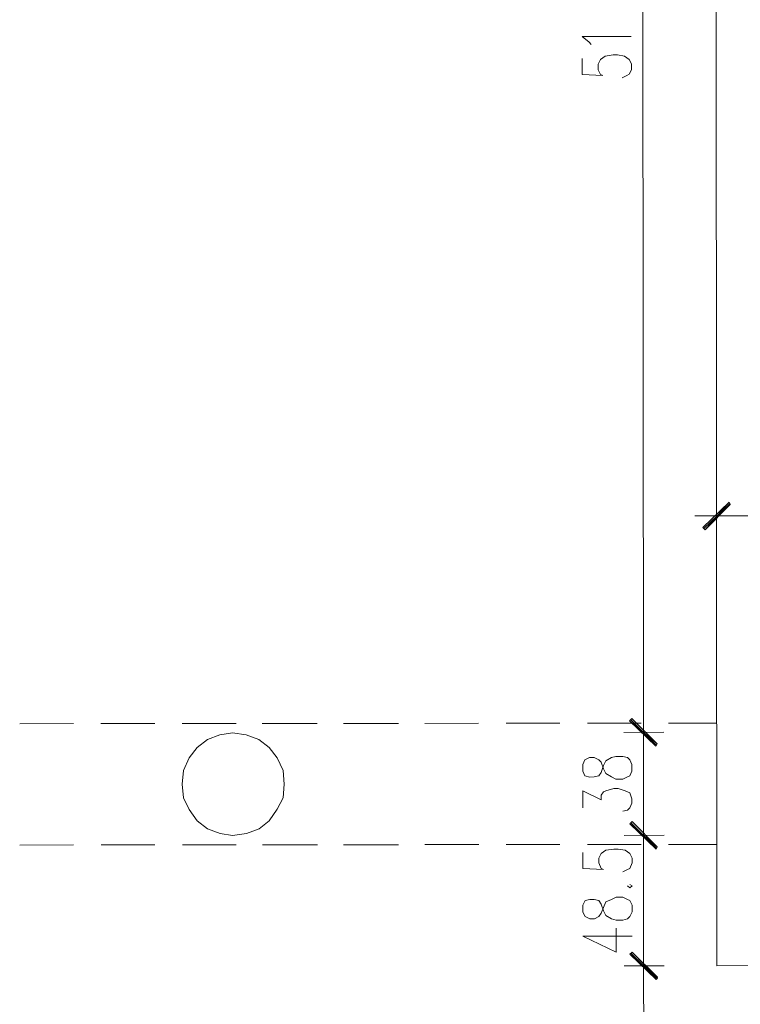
# Model space of a CAD drawing. Header units: inches. Extents: x -5850 to 5646, y 8947 to 13007.
# Tile 59 of 256: x -4800 to -4534, y 11928 to 12291. Entities that reach past the tile are written whole.
import ezdxf

# ---------------------------------------------------------------- set-up
doc = ezdxf.new("R2010")
doc.units = ezdxf.units.IN
doc.header["$MEASUREMENT"] = 0
doc.layers.add('at_Entity', color=7, linetype='Continuous')
doc.layers.add('at_Solid', color=7, linetype='Continuous')

msp = doc.modelspace()

# ---------------------------------------------------------------- hatches: boundary and pattern name
at = {"layer": 'at_Solid', "lineweight": 20}
for points in [[(-4547.63, 12103.71), (-4546.79, 12102.86), (-4537.93, 12113.01)], [(-4546.79, 12102.86), (-4537.93, 12113.01), (-4537.54, 12112.16)], [(-4573.77, 12033.14), (-4574.61, 12032.3), (-4564.45, 12023.86)], [(-4564.45, 12023.86), (-4574.61, 12032.3), (-4573.77, 12033.14)], [(-4574.61, 12032.3), (-4564.45, 12023.86), (-4564.9, 12023.01)], [(-4564.9, 12023.01), (-4564.45, 12023.86), (-4574.61, 12032.3)], [(-4573.74, 11995.13), (-4574.58, 11994.28), (-4564.42, 11985.84)], [(-4564.42, 11985.84), (-4574.58, 11994.28), (-4573.74, 11995.13)], [(-4574.58, 11994.28), (-4564.42, 11985.84), (-4564.86, 11985)], [(-4564.86, 11985), (-4564.42, 11985.84), (-4574.58, 11994.28)], [(-4573.7, 11946.97), (-4574.53, 11946.13), (-4564.38, 11937.27)], [(-4564.38, 11937.69), (-4574.53, 11946.13), (-4573.7, 11946.97)], [(-4574.53, 11946.13), (-4564.38, 11937.27), (-4564.82, 11936.84)], [(-4564.82, 11936.84), (-4564.38, 11937.69), (-4574.53, 11946.13)]]:
    msp.add_hatch(color=7, dxfattribs=at).paths.add_polyline_path(points)

# ---------------------------------------------------------------- linework, layer by layer
at = {"layer": 'at_Entity', "color": 7, "lineweight": 20}
for p, q in [((-4542.94, 12541.32), (-4542.41, 11941.93)), ((-4569.54, 12033.57), (-4569.98, 12535.8)), ((-4592.18, 12284.88), (-4574, 12284.89)), ((-4589.61, 12282.77), (-4592.18, 12284.88)), ((-4588.77, 12281.92), (-4589.61, 12282.77)), ((-4592.17, 12276.85), (-4592.17, 12270.94)), ((-4585.42, 12276.43), (-4583.7, 12277.7)), ((-4583.7, 12277.7), (-4580.74, 12278.13)), ((-4580.74, 12278.13), (-4579.07, 12278.13)), ((-4579.07, 12278.13), (-4576.5, 12277.71)), ((-4576.5, 12277.71), (-4574.83, 12276.44)), ((-4586.26, 12274.74), (-4585.42, 12276.43)), ((-4586.26, 12272.63), (-4586.26, 12274.74)), ((-4574.83, 12276.44), (-4573.99, 12274.76)), ((-4573.99, 12274.76), (-4573.99, 12272.64)), ((-4592.17, 12270.94), (-4584.53, 12270.52)), ((-4585.42, 12270.94), (-4586.26, 12272.63)), ((-4584.53, 12270.52), (-4585.42, 12270.94)), ((-4575.66, 12270.53), (-4577.39, 12269.68)), ((-4574.82, 12270.95), (-4575.66, 12270.53)), ((-4573.99, 12272.64), (-4574.82, 12270.95)), ((-4542.55, 12100.33), (-4542.56, 12115.54)), ((-4537.93, 12113.01), (-4547.63, 12103.71)), ((-4537.54, 12112.59), (-4547.24, 12103.29)), ((-4546.79, 12102.86), (-4537.93, 12113.01)), ((-4546.79, 12102.86), (-4537.93, 12113.01)), ((-4537.54, 12112.16), (-4546.79, 12102.86)), ((-4537.93, 12113.01), (-4537.54, 12112.16)), ((-4534.14, 12107.94), (-4550.59, 12107.93)), ((-4510.05, 12107.97), (-4536.65, 12107.94)), ((-4547.63, 12103.71), (-4546.79, 12102.86)), ((-4569.52, 12019.63), (-4569.54, 12036.52)), ((-4569.54, 12036.52), (-4569.52, 12019.63)), ((-4779.93, 12031.27), (-4799.78, 12031.25)), ((-4749.93, 12031.29), (-4769.78, 12031.28)), ((-4719.93, 12031.32), (-4739.78, 12031.3)), ((-4689.93, 12031.35), (-4710.23, 12031.33)), ((-4659.93, 12031.37), (-4680.23, 12031.36)), ((-4630.37, 12031.4), (-4650.23, 12031.38)), ((-4600.37, 12031.43), (-4620.22, 12031.41)), ((-4570.37, 12031.45), (-4590.22, 12031.44)), ((-4573.77, 12033.14), (-4574.61, 12032.3)), ((-4574.61, 12032.3), (-4573.77, 12033.14)), ((-4574.61, 12032.3), (-4564.45, 12023.86)), ((-4574.61, 12032.3), (-4564.45, 12023.86)), ((-4564.9, 12023.01), (-4574.61, 12032.3)), ((-4564.45, 12023.86), (-4574.61, 12032.3)), ((-4574.61, 12032.3), (-4564.9, 12023.01)), ((-4564.45, 12023.86), (-4574.61, 12032.3)), ((-4564.9, 12023.43), (-4574.22, 12032.72)), ((-4574.22, 12032.72), (-4564.9, 12023.43)), ((-4564.45, 12023.86), (-4573.77, 12033.14)), ((-4573.77, 12033.14), (-4564.45, 12023.86)), ((-4542.49, 12031.48), (-4560.28, 12031.46)), ((-4725.84, 12027.09), (-4730.46, 12025.4)), ((-4721.21, 12027.94), (-4725.84, 12027.09)), ((-4716.13, 12027.1), (-4721.21, 12027.94)), ((-4711.45, 12025.42), (-4716.13, 12027.1)), ((-4576.73, 12028.07), (-4561.95, 12028.08)), ((-4561.95, 12028.08), (-4576.73, 12028.07)), ((-4734.25, 12022.44), (-4737.21, 12018.64)), ((-4730.46, 12025.4), (-4734.25, 12022.44)), ((-4707.65, 12022.46), (-4711.45, 12025.42)), ((-4704.7, 12018.66), (-4707.65, 12022.46)), ((-4569.5, 11995.55), (-4569.53, 12022.59)), ((-4564.45, 12023.86), (-4564.9, 12023.01)), ((-4564.9, 12023.01), (-4564.45, 12023.86)), ((-4589.38, 12018.77), (-4591.1, 12017.92)), ((-4587.7, 12018.77), (-4589.38, 12018.77)), ((-4586.03, 12017.92), (-4587.7, 12018.77)), ((-4583.46, 12017.51), (-4581.35, 12018.77)), ((-4581.35, 12018.77), (-4579.67, 12019.2)), ((-4579.67, 12019.2), (-4577.16, 12019.2)), ((-4577.16, 12019.2), (-4575.43, 12018.78)), ((-4575.43, 12018.78), (-4574.6, 12017.93)), ((-4737.21, 12018.64), (-4739.32, 12013.99)), ((-4702.57, 12014.02), (-4704.7, 12018.66)), ((-4591.1, 12017.92), (-4591.94, 12016.23)), ((-4591.94, 12016.23), (-4591.94, 12013.7)), ((-4585.19, 12017.08), (-4586.03, 12017.92)), ((-4584.3, 12014.55), (-4585.19, 12017.08)), ((-4585.19, 12013.28), (-4584.3, 12015.82)), ((-4584.3, 12015.82), (-4583.46, 12017.51)), ((-4574.6, 12017.93), (-4573.76, 12016.24)), ((-4573.76, 12016.24), (-4573.76, 12013.71)), ((-4739.32, 12013.99), (-4739.76, 12008.92)), ((-4702.18, 12008.95), (-4702.57, 12014.02)), ((-4591.94, 12013.7), (-4591.1, 12012.01)), ((-4591.1, 12012.01), (-4589.37, 12011.58)), ((-4589.37, 12011.58), (-4587.7, 12011.59)), ((-4587.7, 12011.59), (-4586.02, 12012.01)), ((-4586.02, 12012.01), (-4585.19, 12013.28)), ((-4583.46, 12012.86), (-4584.3, 12014.55)), ((-4581.34, 12011.59), (-4583.46, 12012.86)), ((-4579.67, 12010.75), (-4581.34, 12011.59)), ((-4575.43, 12011.6), (-4577.16, 12010.75)), ((-4574.59, 12012.02), (-4575.43, 12011.6)), ((-4573.76, 12013.71), (-4574.59, 12012.02)), ((-4739.76, 12008.92), (-4739.31, 12003.85)), ((-4702.56, 12003.88), (-4702.18, 12008.95)), ((-4577.16, 12010.75), (-4579.67, 12010.75)), ((-4591.92, 12000.18), (-4591.93, 12006.51)), ((-4591.93, 12006.51), (-4585.18, 12003.14)), ((-4585.18, 12004.83), (-4584.29, 12006.1)), ((-4585.18, 12003.14), (-4585.18, 12004.83)), ((-4584.29, 12006.1), (-4583.45, 12006.52)), ((-4583.45, 12006.52), (-4580.5, 12007.37)), ((-4580.5, 12007.37), (-4578.83, 12007.37)), ((-4578.83, 12007.37), (-4576.26, 12006.53)), ((-4576.26, 12006.53), (-4574.59, 12005.69)), ((-4574.59, 12005.69), (-4573.75, 12003.57)), ((-4739.31, 12003.85), (-4737.19, 11999.63)), ((-4704.68, 11999.65), (-4702.56, 12003.88)), ((-4573.75, 12001.88), (-4574.58, 12000.19)), ((-4573.75, 12003.57), (-4573.75, 12001.88)), ((-4737.19, 11999.63), (-4734.23, 11995.41)), ((-4707.63, 11995.43), (-4704.68, 11999.65)), ((-4575.42, 11999.35), (-4577.15, 11998.93)), ((-4574.58, 12000.19), (-4575.42, 11999.35)), ((-4569.49, 11982.04), (-4569.51, 11998.51)), ((-4569.51, 11998.51), (-4569.49, 11982.04)), ((-4734.23, 11995.41), (-4730.44, 11992.45)), ((-4711.42, 11992.47), (-4707.63, 11995.43)), ((-4573.74, 11995.13), (-4574.58, 11994.28)), ((-4574.58, 11994.28), (-4573.74, 11995.13)), ((-4574.58, 11994.28), (-4564.42, 11985.84)), ((-4574.58, 11994.28), (-4564.42, 11985.84)), ((-4564.86, 11985), (-4574.58, 11994.28)), ((-4564.42, 11985.84), (-4574.58, 11994.28)), ((-4574.58, 11994.28), (-4564.86, 11985)), ((-4564.42, 11985.84), (-4574.58, 11994.28)), ((-4564.86, 11985.42), (-4574.19, 11994.7)), ((-4574.19, 11994.7), (-4564.86, 11985.42)), ((-4564.42, 11985.84), (-4573.74, 11995.13)), ((-4573.74, 11995.13), (-4564.42, 11985.84)), ((-4730.44, 11992.45), (-4725.81, 11990.77)), ((-4725.81, 11990.77), (-4721.18, 11989.93)), ((-4721.18, 11989.93), (-4716.1, 11990.78)), ((-4716.1, 11990.78), (-4711.42, 11992.47)), ((-4576.69, 11990.05), (-4561.91, 11990.07)), ((-4561.91, 11990.07), (-4576.69, 11990.05)), ((-4799.74, 11986.48), (-4779.89, 11986.49)), ((-4769.74, 11986.5), (-4749.89, 11986.52)), ((-4739.74, 11986.53), (-4719.89, 11986.55)), ((-4710.19, 11986.56), (-4689.89, 11986.57)), ((-4680.19, 11986.58), (-4659.89, 11986.6)), ((-4650.19, 11986.61), (-4630.33, 11986.63)), ((-4620.18, 11986.64), (-4600.33, 11986.65)), ((-4590.18, 11986.66), (-4570.33, 11986.68)), ((-4560.24, 11986.69), (-4542.45, 11986.71)), ((-4591.91, 11983.71), (-4591.9, 11977.79)), ((-4586, 11981.6), (-4585.16, 11983.29)), ((-4585.16, 11983.29), (-4583.43, 11984.56)), ((-4583.43, 11984.56), (-4580.48, 11984.98)), ((-4580.48, 11984.98), (-4578.81, 11984.98)), ((-4578.81, 11984.98), (-4576.24, 11984.56)), ((-4576.24, 11984.56), (-4574.57, 11983.3)), ((-4574.57, 11983.3), (-4573.73, 11981.61)), ((-4569.46, 11947.4), (-4569.49, 11984.57)), ((-4564.42, 11985.84), (-4564.86, 11985)), ((-4564.86, 11985), (-4564.42, 11985.84)), ((-4585.99, 11979.91), (-4586, 11981.6)), ((-4585.16, 11977.8), (-4585.99, 11979.91)), ((-4573.73, 11979.92), (-4574.56, 11977.8)), ((-4573.73, 11981.61), (-4573.73, 11979.92)), ((-4591.9, 11977.79), (-4584.26, 11977.38)), ((-4584.26, 11977.38), (-4585.16, 11977.8)), ((-4575.4, 11977.39), (-4577.13, 11976.54)), ((-4574.56, 11977.8), (-4575.4, 11977.39)), ((-4575.39, 11971.47), (-4574.55, 11970.63)), ((-4573.72, 11971.47), (-4574.56, 11971.89)), ((-4574.55, 11970.63), (-4573.72, 11971.47)), ((-4591.06, 11965.97), (-4591.89, 11964.28)), ((-4591.89, 11964.28), (-4591.89, 11961.74)), ((-4589.33, 11966.39), (-4591.06, 11965.97)), ((-4587.66, 11966.39), (-4589.33, 11966.39)), ((-4585.98, 11965.97), (-4587.66, 11966.39)), ((-4585.14, 11964.7), (-4585.98, 11965.97)), ((-4584.25, 11962.17), (-4585.14, 11964.7)), ((-4584.25, 11963.44), (-4583.42, 11965.55)), ((-4583.42, 11965.55), (-4581.3, 11966.4)), ((-4581.3, 11966.4), (-4579.63, 11967.24)), ((-4579.63, 11967.24), (-4577.12, 11967.25)), ((-4577.12, 11967.25), (-4575.39, 11966.4)), ((-4575.39, 11966.4), (-4574.55, 11965.98)), ((-4574.55, 11965.98), (-4573.71, 11964.29)), ((-4573.71, 11964.29), (-4573.71, 11961.76)), ((-4591.89, 11961.74), (-4591.05, 11960.05)), ((-4585.98, 11960.06), (-4585.14, 11961.32)), ((-4585.14, 11961.32), (-4584.25, 11963.44)), ((-4583.41, 11960.48), (-4584.25, 11962.17)), ((-4573.71, 11961.76), (-4574.55, 11960.07)), ((-4591.05, 11960.05), (-4589.32, 11959.21)), ((-4589.32, 11959.21), (-4587.65, 11959.21)), ((-4587.65, 11959.21), (-4585.98, 11960.06)), ((-4581.29, 11959.22), (-4583.41, 11960.48)), ((-4579.62, 11958.8), (-4581.29, 11959.22)), ((-4577.11, 11958.8), (-4579.62, 11958.8)), ((-4575.38, 11959.22), (-4577.11, 11958.8)), ((-4574.55, 11960.07), (-4575.38, 11959.22)), ((-4579.61, 11946.97), (-4579.62, 11955.84)), ((-4591.88, 11952.87), (-4573.7, 11952.88)), ((-4591.88, 11952.87), (-4579.61, 11946.97)), ((-4569.45, 11933.46), (-4569.46, 11949.93)), ((-4569.46, 11949.93), (-4569.45, 11933.46)), ((-4573.7, 11946.97), (-4574.53, 11946.13)), ((-4574.53, 11946.13), (-4573.7, 11946.97)), ((-4574.53, 11946.13), (-4564.38, 11937.27)), ((-4574.53, 11946.13), (-4564.38, 11937.27)), ((-4564.82, 11936.84), (-4574.53, 11946.13)), ((-4564.38, 11937.69), (-4574.53, 11946.13)), ((-4574.53, 11946.13), (-4564.82, 11936.84)), ((-4564.38, 11937.69), (-4574.53, 11946.13)), ((-4564.82, 11936.84), (-4574.14, 11946.55)), ((-4574.14, 11946.55), (-4564.82, 11937.27)), ((-4564.38, 11937.27), (-4573.7, 11946.97)), ((-4573.7, 11946.97), (-4564.38, 11937.69)), ((-4576.65, 11941.9), (-4561.87, 11941.92)), ((-4561.87, 11941.92), (-4576.65, 11941.9)), ((-4542.41, 11941.93), (-4504.43, 11941.97)), ((-4569.32, 11795.76), (-4569.45, 11936)), ((-4564.82, 11936.84), (-4564.38, 11937.69)), ((-4564.38, 11937.27), (-4564.82, 11936.84))]:
    msp.add_line(p, q, dxfattribs=at)

doc.saveas('drawing.dxf')
